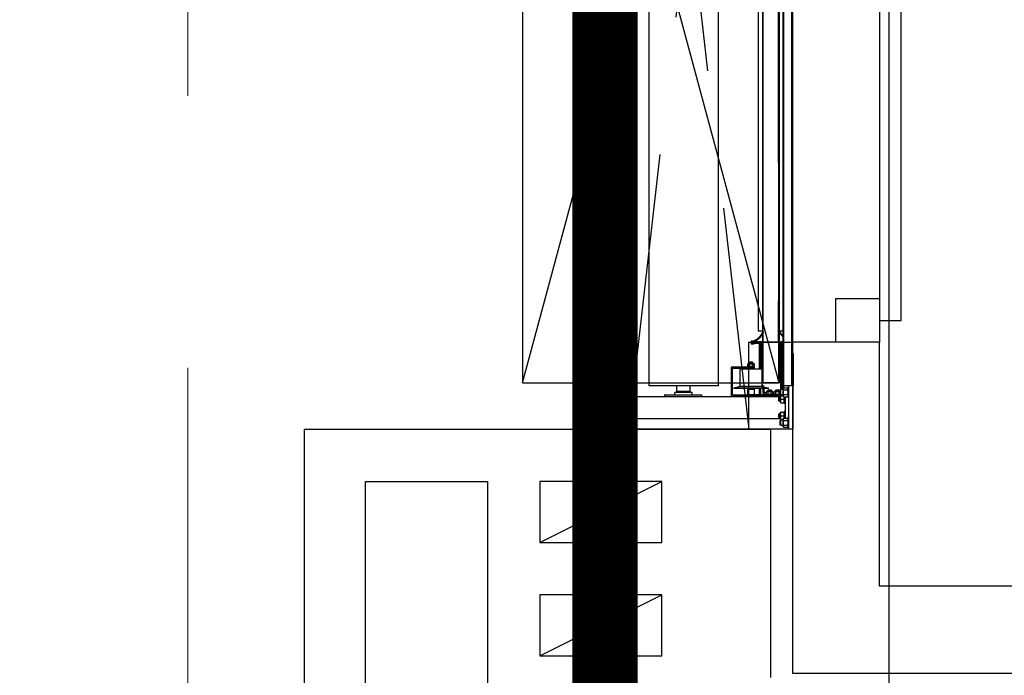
# Model space of a CAD drawing. Header units: centimetres. Extents: x -228435 to 111511, y -89367 to 428125.
# Tile 42 of 216: x -60534 to -58273, y 80335 to 81841. Entities that reach past the tile are written whole.
import ezdxf

# ---------------------------------------------------------------- set-up
doc = ezdxf.new("R2010")
doc.units = ezdxf.units.CM
doc.header["$LTSCALE"] = 50
for name, pattern in [('Balustrady$0$DASHED', [0.75, 0.5, -0.25]), ('DASHDOT2', [12.7, 6.35, -3.175, 0, -3.175]), ('DIVIDE', [31.75, 12.7, -6.35, 0, -6.35, 0, -6.35]), ('HIDDENX2', [19.05, 12.7, -6.35])]:
    doc.linetypes.add(name, pattern=pattern)
doc.layers.get('0').update_dxf_attribs({"color": 8})
for name, color, linetype in [('ARCH_ETAPOWANIE', 8, 'DIVIDE'), ('ARCH_INFO_OSIE_IST', 8, 'DASHDOT2'), ('ARCH_MUROWANE_IST', 8, 'Continuous'), ('ARCH_WIDOK_IST', 8, 'Continuous'), ('ARCH_ŚLUSARKA_DRZWI', 8, 'Continuous'), ('ARCH_ŚLUSARKA_DRZWI_IST', 8, 'Continuous'), ('ARCH_ŻELBET_IST', 8, 'Continuous'), ('Osie rzutów$0$ARCH_INFO_OSIE_OPISY_IST', 8, 'Continuous')]:
    doc.layers.add(name, color=color, linetype=linetype)

# ---------------------------------------------------------------- blocks, each defined once
blk = doc.blocks.new('BRAMA')
at = {"linetype": 'HIDDENX2', "extrusion": (0.906308, -2.77557e-15, 0.422618)}
for p, q in [((5926.96, 12820), (5926.96, 12600)), ((5942.86, 12820), (5942.86, 12600)), ((5957.71, 12820), (5957.71, 12600)), ((5957.91, 12820), (5957.91, 12600)), ((5959.71, 12820), (5959.71, 12600)), ((5959.91, 12820), (5959.91, 12600)), ((5956.76, 12819.16), (5956.76, 12600.67)), ((5956.86, 12819.16), (5956.86, 12600.67)), ((5957.7, 12810), (5957.7, 12610)), ((5959.91, 12810), (5959.91, 12610)), ((5952.06, 12807.5), (5952.06, 12612.5)), ((5953.06, 12807.77), (5953.06, 12612.23)), ((5953.16, 12807.58), (5953.16, 12612.42)), ((5953.06, 12612.5), (5952.06, 12612.5)), ((5953.06, 12611.85), (5953.06, 12600.67)), ((5953.16, 12612.04), (5953.16, 12600.67)), ((5956.89, 12612.5), (5956.86, 12612.5)), ((5957.7, 12612.5), (5957.03, 12612.5)), ((5950.46, 12610.17), (5950.46, 12609.64)), ((5950.46, 12609.64), (5951.16, 12609.64)), ((5950.76, 12610.22), (5950.51, 12610.22)), ((5950.66, 12609.77), (5950.66, 12609.97)), ((5951.16, 12609.74), (5950.66, 12609.77)), ((5951.02, 12609.78), (5951.02, 12609.98)), ((5951.02, 12609.98), (5952.22, 12609.98)), ((5951.02, 12609.78), (5952.32, 12609.78)), ((5951.02, 12609.73), (5951.02, 12609.78)), ((5952.22, 12609.78), (5951.02, 12609.78)), ((5952.33, 12609.73), (5951.02, 12609.73)), ((5951.16, 12609.64), (5951.16, 12609.74)), ((5952.87, 12610.07), (5951.33, 12610.11)), ((5952.38, 12603.83), (5952.38, 12609.68)), ((5952.42, 12609.68), (5952.42, 12603.83)), ((5952.42, 12603.83), (5952.42, 12609.58)), ((5952.62, 12609.58), (5952.62, 12603.83)), ((5952.66, 12609.97), (5952.66, 12607.55)), ((5952.96, 12607.55), (5952.96, 12609.97)), ((5957.21, 12609.97), (5957.21, 12607.55)), ((5957.21, 12609.97), (5957.51, 12609.97)), ((5957.51, 12607.55), (5957.51, 12609.97)), ((5957.71, 12610), (5957.7, 12610)), ((5957.7, 12610), (5957.71, 12610)), ((5957.7, 12599.1), (5957.7, 12610)), ((5957.71, 12610), (5957.7, 12610)), ((5957.7, 12610), (5957.7, 12599.1)), ((5957.71, 12610), (5957.7, 12610)), ((5957.7, 12610), (5957.7, 12599.1)), ((5959.91, 12610), (5959.91, 12610)), ((5959.91, 12610), (5959.91, 12610)), ((5959.91, 12610), (5959.91, 12608.3)), ((5959.91, 12608.3), (5959.91, 12610)), ((5959.91, 12610), (5959.91, 12610)), ((5959.91, 12608.3), (5959.91, 12610)), ((5959.91, 12610), (5959.91, 12610)), ((5952.77, 12607.27), (5952.86, 12607.18)), ((5952.86, 12607.18), (5952.86, 12605.55)), ((5953.07, 12607.4), (5952.99, 12607.48)), ((5953.16, 12605.55), (5953.16, 12607.18)), ((5957.01, 12607.18), (5957.01, 12605.55)), ((5957.18, 12607.48), (5957.1, 12607.4)), ((5957.31, 12607.18), (5957.39, 12607.27)), ((5957.31, 12605.55), (5957.31, 12607.18)), ((5957.51, 12608.08), (5957.7, 12608.08)), ((5957.51, 12599.1), (5957.51, 12608.08)), ((5959.91, 12608.3), (5959.91, 12608.3)), ((5959.91, 12608.3), (5959.91, 12608.3)), ((5959.91, 12608.3), (5959.91, 12608.3)), ((5959.91, 12607.38), (5960.11, 12607.38)), ((5959.91, 12600), (5959.91, 12607.38)), ((5960.11, 12607.38), (5960.11, 12600)), ((5949.8, 12605.04), (5949.7, 12605.01)), ((5949.7, 12604.42), (5949.7, 12605.01)), ((5949.8, 12605.04), (5949.89, 12605.04)), ((5949.89, 12605.04), (5950.45, 12605.04)), ((5950.13, 12605.43), (5950.05, 12605.35)), ((5950.85, 12605.35), (5950.05, 12605.35)), ((5950.05, 12605.04), (5950.05, 12605.35)), ((5950.08, 12604.42), (5950.08, 12605.01)), ((5950.78, 12605.43), (5950.13, 12605.43)), ((5950.45, 12605.04), (5951.02, 12605.04)), ((5950.78, 12605.43), (5950.85, 12605.35)), ((5950.83, 12604.42), (5950.83, 12605.01)), ((5950.85, 12605.04), (5950.85, 12605.35)), ((5951.02, 12605.04), (5951.1, 12605.04)), ((5951.1, 12605.04), (5951.2, 12605.01)), ((5951.2, 12604.42), (5951.2, 12605.01)), ((5952.66, 12605.18), (5952.66, 12603.83)), ((5952.86, 12605.55), (5952.77, 12605.47)), ((5952.96, 12603.55), (5952.96, 12605.18)), ((5952.99, 12605.25), (5953.07, 12605.34)), ((5957.1, 12605.34), (5957.18, 12605.25)), ((5957.21, 12605.18), (5957.21, 12603.55)), ((5957.39, 12605.47), (5957.31, 12605.55)), ((5957.51, 12603.55), (5957.51, 12605.18)), ((5945.85, 12604.23), (5945.85, 12597.58)), ((5950.03, 12604.23), (5945.85, 12604.23)), ((5946.15, 12597.88), (5946.15, 12603.93)), ((5950.03, 12603.93), (5946.15, 12603.93)), ((5952.95, 12603.83), (5947.95, 12603.83)), ((5947.95, 12599.83), (5947.95, 12603.83)), ((5949.65, 12604.23), (5949.65, 12604.39)), ((5951.25, 12604.23), (5949.65, 12604.23)), ((5949.65, 12603.83), (5949.65, 12603.93)), ((5949.8, 12604.39), (5949.7, 12604.42)), ((5949.89, 12604.39), (5949.8, 12604.39)), ((5950.45, 12604.39), (5949.89, 12604.39)), ((5950.03, 12604.23), (5950.03, 12603.93)), ((5950.05, 12604.23), (5950.03, 12604.23)), ((5950.87, 12603.93), (5950.03, 12603.93)), ((5950.05, 12604.03), (5950.05, 12604.23)), ((5950.85, 12604.03), (5950.05, 12604.03)), ((5950.15, 12603.93), (5950.15, 12604.03)), ((5951.02, 12604.39), (5950.45, 12604.39)), ((5950.75, 12603.93), (5950.75, 12604.03)), ((5950.87, 12604.23), (5950.85, 12604.23)), ((5950.85, 12604.03), (5950.85, 12604.23)), ((5951.25, 12604.23), (5950.87, 12604.23)), ((5950.87, 12603.93), (5950.87, 12604.23)), ((5951.25, 12603.93), (5950.87, 12603.93)), ((5951.1, 12604.39), (5951.02, 12604.39)), ((5951.1, 12604.39), (5951.2, 12604.42)), ((5951.25, 12604.23), (5951.25, 12604.39)), ((5951.25, 12603.93), (5951.25, 12604.23)), ((5951.25, 12603.83), (5951.25, 12603.93)), ((5952.95, 12599.83), (5952.95, 12603.83)), ((5953.07, 12603.4), (5952.99, 12603.48)), ((5953.16, 12601.55), (5953.16, 12603.18)), ((5957.01, 12603.18), (5957.01, 12601.55)), ((5957.18, 12603.48), (5957.1, 12603.4)), ((5957.31, 12603.18), (5957.39, 12603.27)), ((5957.31, 12601.55), (5957.31, 12603.18)), ((5952.96, 12600.26), (5952.96, 12601.18)), ((5953.31, 12599.84), (5952.96, 12600.26)), ((5952.99, 12601.25), (5953.07, 12601.34)), ((5953.16, 12600.67), (5953.06, 12600.67)), ((5953.26, 12600.67), (5953.16, 12600.67)), ((5956.66, 12600.67), (5953.26, 12600.67)), ((5956.76, 12600.67), (5956.66, 12600.67)), ((5956.86, 12600.67), (5956.76, 12600.67)), ((5957.1, 12601.34), (5957.18, 12601.25)), ((5957.21, 12601.18), (5957.21, 12599.1)), ((5957.39, 12601.47), (5957.31, 12601.55)), ((5957.51, 12599.1), (5957.51, 12601.18)), ((5913.01, 12595.9), (5913.01, 12597.9)), ((5913.31, 12597.9), (5913.01, 12597.9)), ((5913.31, 12592), (5913.31, 12598)), ((5913.31, 12598), (5914.11, 12598)), ((5914.11, 12598), (5914.91, 12598)), ((5914.11, 12598), (5914.11, 12592)), ((5914.91, 12598), (5914.91, 12597.5)), ((5942.86, 12600), (5926.96, 12600)), ((5930.66, 12597.5), (5930.66, 12597.88)), ((5930.71, 12597.93), (5939.11, 12597.93)), ((5936.91, 12598.43), (5932.91, 12598.43)), ((5932.91, 12597.93), (5932.91, 12598.43)), ((5933.41, 12598.68), (5933.16, 12598.43)), ((5933.41, 12598.68), (5933.41, 12600)), ((5936.41, 12598.68), (5933.41, 12598.68)), ((5936.41, 12598.68), (5936.41, 12600)), ((5936.41, 12598.68), (5936.66, 12598.43)), ((5936.91, 12597.93), (5936.91, 12598.43)), ((5939.16, 12597.5), (5939.16, 12597.88)), ((5946.15, 12597.88), (5950.03, 12597.88)), ((5947.95, 12599.83), (5946.45, 12599.43)), ((5954.45, 12599.43), (5946.45, 12599.43)), ((5946.45, 12599.33), (5946.45, 12599.43)), ((5954.45, 12599.33), (5946.45, 12599.33)), ((5952.95, 12599.83), (5947.95, 12599.83)), ((5951.25, 12599.17), (5949.65, 12599.17)), ((5949.65, 12597.93), (5949.65, 12599.17)), ((5951.25, 12597.93), (5949.65, 12597.93)), ((5949.7, 12597.88), (5949.65, 12597.93)), ((5949.7, 12599.17), (5949.7, 12599.33)), ((5950.87, 12597.88), (5950.03, 12597.88)), ((5950.03, 12597.88), (5950.03, 12597.58)), ((5950.15, 12597.88), (5950.15, 12597.78)), ((5950.75, 12597.88), (5950.75, 12597.78)), ((5950.87, 12597.58), (5950.87, 12597.88)), ((5955.16, 12597.88), (5950.87, 12597.88)), ((5951.2, 12599.17), (5951.2, 12599.33)), ((5951.2, 12597.88), (5951.25, 12597.93)), ((5951.25, 12597.93), (5951.25, 12599.17)), ((5952.38, 12597.88), (5952.38, 12599.33)), ((5952.42, 12599.33), (5952.42, 12597.88)), ((5952.42, 12597.88), (5952.42, 12599.33)), ((5952.62, 12599.33), (5952.62, 12597.88)), ((5952.95, 12599.83), (5954.45, 12599.43)), ((5953.11, 12599.33), (5953.11, 12598.57)), ((5953.41, 12598.57), (5953.41, 12599.33)), ((5953.95, 12598.37), (5953.61, 12598.37)), ((5953.61, 12598.07), (5953.95, 12598.07)), ((5953.85, 12598.04), (5955.55, 12598.04)), ((5953.85, 12597.88), (5953.85, 12598.04)), ((5954.05, 12598.69), (5953.95, 12598.66)), ((5953.95, 12598.07), (5953.95, 12598.66)), ((5954.05, 12598.04), (5953.95, 12598.07)), ((5954.05, 12598.69), (5954.14, 12598.69)), ((5954.14, 12598.69), (5954.7, 12598.69)), ((5954.4, 12599.08), (5954.3, 12598.98)), ((5955.1, 12598.98), (5954.3, 12598.98)), ((5954.3, 12598.69), (5954.3, 12598.98)), ((5954.33, 12598.07), (5954.33, 12598.66)), ((5954.4, 12599.08), (5955, 12599.08)), ((5954.45, 12599.33), (5954.45, 12599.43)), ((5954.7, 12598.69), (5955.27, 12598.69)), ((5955, 12599.08), (5955.1, 12598.98)), ((5955.08, 12598.07), (5955.08, 12598.66)), ((5955.1, 12598.69), (5955.1, 12598.98)), ((5955.16, 12597.88), (5955.16, 12597.58)), ((5957.7, 12597.88), (5955.16, 12597.88)), ((5955.27, 12598.69), (5955.35, 12598.69)), ((5955.35, 12598.69), (5955.45, 12598.66)), ((5955.35, 12598.04), (5955.45, 12598.07)), ((5955.45, 12598.07), (5955.45, 12598.66)), ((5955.75, 12598.37), (5955.45, 12598.37)), ((5955.45, 12598.07), (5955.75, 12598.07)), ((5955.55, 12597.88), (5955.55, 12598.04)), ((5955.65, 12598.04), (5957.11, 12598.04)), ((5955.65, 12597.88), (5955.65, 12598.04)), ((5955.85, 12598.69), (5955.75, 12598.66)), ((5955.75, 12598.07), (5955.75, 12598.66)), ((5955.85, 12598.04), (5955.75, 12598.07)), ((5955.85, 12598.69), (5955.94, 12598.69)), ((5955.94, 12598.69), (5956.5, 12598.69)), ((5956.2, 12599.08), (5956.1, 12598.98)), ((5956.9, 12598.98), (5956.1, 12598.98)), ((5956.1, 12598.69), (5956.1, 12598.98)), ((5956.13, 12598.07), (5956.13, 12598.66)), ((5956.2, 12599.08), (5956.8, 12599.08)), ((5956.5, 12598.69), (5957.07, 12598.69)), ((5956.8, 12599.08), (5956.9, 12598.98)), ((5956.88, 12598.07), (5956.88, 12598.66)), ((5956.9, 12598.69), (5956.9, 12598.98)), ((5957.07, 12598.69), (5957.11, 12598.69)), ((5957.11, 12598.01), (5957.11, 12599)), ((5957.21, 12599.1), (5957.21, 12597.91)), ((5957.21, 12599.1), (5957.26, 12599.1)), ((5957.26, 12597.91), (5957.21, 12597.91)), ((5957.26, 12599.1), (5957.26, 12599.1)), ((5957.78, 12599.1), (5957.26, 12599.1)), ((5957.26, 12597.9), (5957.26, 12597.91)), ((5957.78, 12597.9), (5957.26, 12597.9)), ((5957.35, 12597.88), (5957.35, 12597.9)), ((5957.7, 12597.75), (5957.7, 12597.9)), ((5957.7, 12597.9), (5957.7, 12597.75)), ((5957.7, 12597.9), (5957.7, 12597.75)), ((5957.7, 12597.88), (5957.7, 12597.75)), ((5957.91, 12600), (5957.71, 12600)), ((5957.78, 12599.4), (5957.88, 12599.54)), ((5957.78, 12599.4), (5957.78, 12599.3)), ((5957.78, 12599.27), (5957.78, 12599.3)), ((5957.78, 12599.27), (5957.78, 12598.53)), ((5957.78, 12598.47), (5957.78, 12598.53)), ((5957.78, 12598.47), (5957.78, 12597.74)), ((5957.88, 12599.54), (5958.75, 12599.54)), ((5957.88, 12599.02), (5958.75, 12599.02)), ((5957.88, 12597.98), (5958.75, 12597.98)), ((5957.9, 12600), (5957.9, 12599.54)), ((5957.9, 12599.54), (5957.9, 12600)), ((5957.9, 12599.54), (5957.9, 12600)), ((5958.11, 12600), (5957.91, 12600)), ((5959.11, 12600), (5958.11, 12600)), ((5958.86, 12599.4), (5958.75, 12599.54)), ((5958.86, 12599.7), (5958.86, 12598.5)), ((5959.11, 12599.7), (5958.86, 12599.7)), ((5958.86, 12598.5), (5958.86, 12597.3)), ((5959.11, 12590), (5959.11, 12600)), ((5960.11, 12600), (5959.11, 12600)), ((5960.11, 12590), (5960.11, 12600)), ((5911.91, 12596.9), (5911.91, 12597.4)), ((5911.91, 12597.4), (5912.21, 12597.4)), ((5911.91, 12596.4), (5911.91, 12596.9)), ((5911.91, 12596.4), (5912.21, 12596.4)), ((5912.21, 12597.72), (5912.23, 12597.75)), ((5912.21, 12597.72), (5912.21, 12596.19)), ((5912.21, 12596.19), (5912.21, 12596.08)), ((5912.21, 12596.08), (5912.23, 12596.05)), ((5912.31, 12597.75), (5912.91, 12597.75)), ((5912.31, 12596.9), (5912.91, 12596.9)), ((5912.31, 12596.05), (5912.91, 12596.05)), ((5913.01, 12597.72), (5912.99, 12597.75)), ((5913.01, 12596.08), (5912.99, 12596.05)), ((5913.31, 12595.9), (5913.01, 12595.9)), ((5914.11, 12597.5), (5957.21, 12597.5)), ((5914.91, 12597.7), (5915.81, 12597.7)), ((5915.91, 12597.6), (5915.91, 12597.5)), ((5945.85, 12597.58), (5950.03, 12597.58)), ((5950.05, 12597.58), (5950.03, 12597.58)), ((5950.05, 12597.78), (5950.85, 12597.78)), ((5950.05, 12597.78), (5950.05, 12597.5)), ((5950.85, 12597.78), (5950.85, 12597.5)), ((5950.87, 12597.58), (5950.85, 12597.58)), ((5955.16, 12597.58), (5950.87, 12597.58)), ((5952.38, 12597.5), (5952.38, 12597.58)), ((5952.42, 12597.58), (5952.42, 12597.5)), ((5957.21, 12597.58), (5952.47, 12597.58)), ((5956.81, 12597.3), (5956.91, 12597.4)), ((5956.81, 12596.5), (5956.81, 12597.3)), ((5956.81, 12596.5), (5956.91, 12596.4)), ((5956.91, 12597.4), (5956.91, 12596.4)), ((5957.21, 12597.4), (5956.91, 12597.4)), ((5957.21, 12596.4), (5956.91, 12596.4)), ((5957.21, 12597.72), (5957.23, 12597.75)), ((5957.21, 12597.72), (5957.21, 12596.19)), ((5957.21, 12596.19), (5957.21, 12596.08)), ((5957.21, 12596.08), (5957.23, 12596.05)), ((5957.31, 12597.75), (5957.78, 12597.75)), ((5957.31, 12596.9), (5957.91, 12596.9)), ((5957.31, 12596.05), (5957.91, 12596.05)), ((5957.78, 12597.71), (5957.78, 12597.74)), ((5957.78, 12597.71), (5957.78, 12597.6)), ((5957.78, 12597.6), (5957.88, 12597.46)), ((5957.88, 12597.46), (5958.75, 12597.46)), ((5958.01, 12596.08), (5957.99, 12596.05)), ((5958.01, 12595.9), (5958.01, 12597.46)), ((5958.31, 12595.9), (5958.01, 12595.9)), ((5958.31, 12592.54), (5958.31, 12597.46)), ((5958.86, 12597.6), (5958.75, 12597.46)), ((5959.11, 12597.3), (5958.86, 12597.3)), ((5911.91, 12593.1), (5911.91, 12593.6)), ((5911.91, 12593.6), (5912.21, 12593.6)), ((5912.21, 12593.92), (5912.23, 12593.95)), ((5912.21, 12593.92), (5912.21, 12592.39)), ((5912.31, 12593.95), (5912.91, 12593.95)), ((5913.01, 12593.92), (5912.99, 12593.95)), ((5913.01, 12592.1), (5913.01, 12594.1)), ((5913.31, 12594.1), (5913.01, 12594.1)), ((5956.81, 12593.5), (5956.91, 12593.6)), ((5956.81, 12592.7), (5956.81, 12593.5)), ((5956.91, 12593.6), (5956.91, 12592.6)), ((5957.21, 12593.6), (5956.91, 12593.6)), ((5957.21, 12593.92), (5957.23, 12593.95)), ((5957.21, 12593.92), (5957.21, 12592.39)), ((5957.31, 12593.95), (5957.91, 12593.95)), ((5958.01, 12593.92), (5957.99, 12593.95)), ((5958.01, 12592.54), (5958.01, 12594.1)), ((5958.31, 12594.1), (5958.01, 12594.1)), ((5911.91, 12592.6), (5911.91, 12593.1)), ((5911.91, 12592.6), (5912.21, 12592.6)), ((5912.21, 12592.39), (5912.21, 12592.28)), ((5912.21, 12592.28), (5912.23, 12592.25)), ((5912.31, 12593.1), (5912.91, 12593.1)), ((5912.31, 12592.25), (5912.91, 12592.25)), ((5913.01, 12592.28), (5912.99, 12592.25)), ((5913.31, 12592.1), (5913.01, 12592.1)), ((5913.31, 12592), (5914.11, 12592)), ((5914.11, 12592.5), (5957.21, 12592.5)), ((5914.11, 12592), (5914.91, 12592)), ((5914.91, 12592.5), (5914.91, 12592)), ((5914.91, 12592.3), (5915.81, 12592.3)), ((5915.91, 12592.5), (5915.91, 12592.4)), ((5956.81, 12592.7), (5956.91, 12592.6)), ((5957.21, 12592.6), (5956.91, 12592.6)), ((5957.11, 12591.01), (5957.11, 12592)), ((5957.21, 12592.39), (5957.21, 12592.28)), ((5957.21, 12592.28), (5957.23, 12592.25)), ((5957.21, 12592.1), (5957.21, 12590.91)), ((5957.21, 12592.1), (5957.26, 12592.1)), ((5957.26, 12592.1), (5957.26, 12592.1)), ((5957.78, 12592.1), (5957.26, 12592.1)), ((5957.31, 12593.1), (5957.91, 12593.1)), ((5957.31, 12592.25), (5957.78, 12592.25)), ((5957.78, 12592.4), (5957.88, 12592.54)), ((5957.78, 12592.4), (5957.78, 12592.3)), ((5957.78, 12592.27), (5957.78, 12592.3)), ((5957.78, 12592.27), (5957.78, 12591.53)), ((5957.78, 12591.47), (5957.78, 12591.53)), ((5957.78, 12591.47), (5957.78, 12590.74)), ((5957.88, 12592.54), (5958.75, 12592.54)), ((5957.88, 12592.02), (5958.75, 12592.02)), ((5958.86, 12592.4), (5958.75, 12592.54)), ((5958.86, 12592.7), (5958.86, 12591.5)), ((5959.11, 12592.7), (5958.86, 12592.7)), ((5958.86, 12591.5), (5958.86, 12590.3)), ((5957.26, 12590.91), (5957.21, 12590.91)), ((5957.26, 12590.9), (5957.26, 12590.91)), ((5957.78, 12590.9), (5957.26, 12590.9)), ((5957.78, 12590.71), (5957.78, 12590.74)), ((5957.78, 12590.71), (5957.78, 12590.6)), ((5957.78, 12590.6), (5957.88, 12590.46)), ((5957.88, 12590.98), (5958.75, 12590.98)), ((5957.88, 12590.46), (5958.75, 12590.46)), ((5958.86, 12590.6), (5958.75, 12590.46)), ((5959.11, 12590.3), (5958.86, 12590.3)), ((5960.11, 12590), (5959.11, 12590))]:
    blk.add_line(p, q, dxfattribs=at)
at = {"linetype": 'HIDDENX2'}
for p, q in [((5966.39, 12610), (5959.91, 12610)), ((5951.25, 12604.39), (5949.65, 12604.39))]:
    blk.add_line(p, q, dxfattribs=at)
blk.add_lwpolyline([(5956.86, 12819.16), (5897.91, 12819.16), (5897.91, 12600.67), (5956.86, 12600.67)], close=True, dxfattribs=at)
for points in [[(5956.86, 12600.67), (5897.91, 12819.16)], [(5897.91, 12600.67), (5956.86, 12819.16)]]:
    blk.add_lwpolyline(points, dxfattribs=at)
for centre, radius, start, end in [((5949.54, 12613.94), 3.92, 288.1799, 335.1123), ((5949.81, 12613.66), 3.72, 294.2059, 338.9998), ((5953.18, 12612.32), 0.1, 0, 199.245), ((5956.96, 12612.43), 0.1, 303.7934, 197.8457), ((5961.21, 12614.85), 4.99, 209.4335, 225.3), ((5961.5, 12615.32), 5.38, 213.5956, 225.1233), ((5950.51, 12610.17), 0.05, 90, 180), ((5951.66, 12600.23), 9.78, 84.1331, 95.8669), ((5951.33, 12610.18), 0.075, 90, 270), ((5952.22, 12609.58), 0.4, 0, 90), ((5952.22, 12609.58), 0.2, 0, 90), ((5952.32, 12609.68), 0.1, 0, 90), ((5952.33, 12609.68), 0.05, 360, 90), ((5952.86, 12609.97), 0.1, 0, 84.7188), ((5957.31, 12609.97), 0.1, 96.2345, 180), ((5958.61, 12598.07), 12.07, 94.2943, 96.2345), ((5958.71, 12599.9), 10.14, 95.6843, 96.7998), ((5953.06, 12607.55), 0.4, 180, 225), ((5953.06, 12607.55), 0.1, 180, 225), ((5952.86, 12607.18), 0.3, 0, 45), ((5957.31, 12607.18), 0.298, 134.866, 180.134), ((5957.11, 12607.55), 0.1, 315, 0), ((5957.11, 12607.55), 0.4, 315, 0), ((5953.06, 12605.18), 0.4, 135, 180), ((5953.06, 12605.18), 0.101, 135.1605, 179.8395), ((5952.86, 12605.55), 0.3, 315, 0), ((5957.31, 12605.55), 0.3, 180, 225), ((5957.11, 12605.18), 0.1, 0, 45), ((5957.11, 12605.18), 0.4, 0, 45), ((5953.06, 12603.55), 0.1, 180, 225), ((5952.86, 12603.18), 0.3, 0, 45), ((5957.31, 12603.18), 0.3, 135, 180), ((5957.11, 12603.55), 0.1, 315, 0), ((5957.11, 12603.55), 0.4, 315, 0), ((5953.06, 12601.18), 0.1, 135, 180), ((5952.86, 12601.55), 0.3, 315, 0), ((5957.31, 12601.55), 0.3, 180, 225), ((5957.11, 12601.18), 0.1, 0, 45), ((5957.11, 12601.18), 0.4, 0, 45), ((5930.71, 12597.88), 0.05, 90, 180), ((5939.11, 12597.88), 0.05, 0, 90), ((5953.61, 12598.57), 0.5, 180, 270), ((5953.01, 12599.58), 0.4, 18.7937, 40), ((5953.61, 12598.57), 0.2, 180, 270), ((5957.31, 12597.98), 0.2, 330, 338.7153), ((5957.31, 12597.98), 0.4, 345.5225, 349.5428), ((5915.81, 12597.6), 0.1, 0, 90), ((5952.82, 12597.78), 0.4, 210, 222.9611), ((5915.81, 12592.4), 0.1, 270, 0)]:
    blk.add_arc(centre, radius, start, end, dxfattribs=at)
for points, weights in [([(5949.89, 12605.04), (5949.8, 12605.04), (5949.7, 12605.01)], [1, 1.0379548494, 1]), ([(5950.08, 12605.01), (5949.98, 12605.04), (5949.89, 12605.04)], [1, 1.0379548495, 1]), ([(5950.45, 12605.04), (5950.28, 12605.04), (5950.08, 12605.01)], [1, 1.0379548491, 1]), ([(5950.83, 12605.01), (5950.63, 12605.04), (5950.45, 12605.04)], [1, 1.03795484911, 1]), ([(5951.02, 12605.04), (5950.93, 12605.04), (5950.83, 12605.01)], [1, 1.03795484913, 1]), ([(5951.2, 12605.01), (5951.1, 12605.04), (5951.02, 12605.04)], [1, 1.03795484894, 1]), ([(5949.7, 12604.42), (5949.8, 12604.39), (5949.89, 12604.39)], [1, 1.03795484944, 1]), ([(5949.89, 12604.39), (5949.98, 12604.39), (5950.08, 12604.42)], [1, 1.03795484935, 1]), ([(5950.08, 12604.42), (5950.28, 12604.39), (5950.45, 12604.39)], [1, 1.03795484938, 1]), ([(5950.45, 12604.39), (5950.63, 12604.39), (5950.83, 12604.42)], [1, 1.0379548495, 1]), ([(5950.83, 12604.42), (5950.93, 12604.39), (5951.02, 12604.39)], [1, 1.03795484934, 1]), ([(5951.02, 12604.39), (5951.1, 12604.39), (5951.2, 12604.42)], [1, 1.03795484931, 1]), ([(5954.14, 12598.69), (5954.05, 12598.69), (5953.95, 12598.66)], [1, 1.0379548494, 1]), ([(5953.95, 12598.07), (5954.05, 12598.04), (5954.14, 12598.04)], [1, 1.03795484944, 1]), ([(5954.33, 12598.66), (5954.23, 12598.69), (5954.14, 12598.69)], [1, 1.0379548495, 1]), ([(5954.14, 12598.04), (5954.23, 12598.04), (5954.33, 12598.07)], [1, 1.03795484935, 1]), ([(5954.7, 12598.69), (5954.53, 12598.69), (5954.33, 12598.66)], [1, 1.0379548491, 1]), ([(5954.33, 12598.07), (5954.53, 12598.04), (5954.7, 12598.04)], [1, 1.03795484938, 1]), ([(5955.08, 12598.66), (5954.88, 12598.69), (5954.7, 12598.69)], [1, 1.03795484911, 1]), ([(5954.7, 12598.04), (5954.88, 12598.04), (5955.08, 12598.07)], [1, 1.0379548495, 1]), ([(5955.27, 12598.69), (5955.18, 12598.69), (5955.08, 12598.66)], [1, 1.03795484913, 1]), ([(5955.08, 12598.07), (5955.18, 12598.04), (5955.27, 12598.04)], [1, 1.03795484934, 1]), ([(5955.45, 12598.66), (5955.35, 12598.69), (5955.27, 12598.69)], [1, 1.03795484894, 1]), ([(5955.27, 12598.04), (5955.35, 12598.04), (5955.45, 12598.07)], [1, 1.03795484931, 1]), ([(5955.94, 12598.69), (5955.85, 12598.69), (5955.75, 12598.66)], [1, 1.0379548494, 1]), ([(5955.75, 12598.07), (5955.85, 12598.04), (5955.94, 12598.04)], [1, 1.03795484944, 1]), ([(5956.13, 12598.66), (5956.03, 12598.69), (5955.94, 12598.69)], [1, 1.0379548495, 1]), ([(5955.94, 12598.04), (5956.03, 12598.04), (5956.13, 12598.07)], [1, 1.03795484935, 1]), ([(5956.5, 12598.69), (5956.33, 12598.69), (5956.13, 12598.66)], [1, 1.0379548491, 1]), ([(5956.13, 12598.07), (5956.33, 12598.04), (5956.5, 12598.04)], [1, 1.03795484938, 1]), ([(5956.88, 12598.66), (5956.68, 12598.69), (5956.5, 12598.69)], [1, 1.03795484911, 1]), ([(5956.5, 12598.04), (5956.68, 12598.04), (5956.88, 12598.07)], [1, 1.0379548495, 1]), ([(5957.07, 12598.69), (5956.98, 12598.69), (5956.88, 12598.66)], [1, 1.03795484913, 1]), ([(5956.88, 12598.07), (5956.98, 12598.04), (5957.07, 12598.04)], [1, 1.03795484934, 1]), ([(5957.11, 12598.68), (5957.09, 12598.69), (5957.07, 12598.69)], [1.01344979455, 1.00873534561, 1]), ([(5957.07, 12598.04), (5957.09, 12598.04), (5957.11, 12598.04)], [1, 1.00873534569, 1.01344979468]), ([(5957.11, 12599), (5957.15, 12599.04), (5957.21, 12599.1)], [1, 1.00423799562, 1]), ([(5957.21, 12597.91), (5957.15, 12597.96), (5957.11, 12598.01)], [1, 1.00423801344, 1]), ([(5957.78, 12599.3), (5957.78, 12599.41), (5957.88, 12599.54)], [1, 1.03360010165, 1.0000000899]), ([(5957.88, 12599.02), (5957.78, 12599.15), (5957.78, 12599.27)], [1, 1.0336001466, 1]), ([(5957.78, 12598.53), (5957.78, 12598.76), (5957.88, 12599.02)], [1, 1.03360147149, 1]), ([(5957.88, 12597.98), (5957.78, 12598.25), (5957.78, 12598.47)], [1, 1.03360147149, 1]), ([(5957.78, 12597.74), (5957.78, 12597.85), (5957.88, 12597.98)], [1, 1.0336001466, 1]), ([(5958.75, 12599.54), (5958.85, 12599.41), (5958.86, 12599.3)], [1.0000000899, 1.03360010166, 1]), ([(5958.86, 12599.27), (5958.85, 12599.15), (5958.75, 12599.02)], [1, 1.03360014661, 1]), ([(5958.75, 12599.02), (5958.85, 12598.76), (5958.86, 12598.53)], [1, 1.03360147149, 1]), ([(5958.86, 12598.47), (5958.85, 12598.25), (5958.75, 12597.98)], [1, 1.03360147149, 1]), ([(5958.75, 12597.98), (5958.85, 12597.85), (5958.86, 12597.74)], [1, 1.03360014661, 1]), ([(5912.31, 12596.9), (5912.16, 12597.33), (5912.31, 12597.75)], [1, 1.15470053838, 1]), ([(5912.31, 12597.75), (5912.23, 12597.75), (5912.23, 12597.75)], [1, 1.07735026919, 1.07735026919]), ([(5912.31, 12596.05), (5912.16, 12596.48), (5912.31, 12596.9)], [1, 1.15470053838, 1]), ([(5912.23, 12596.05), (5912.23, 12596.05), (5912.31, 12596.05)], [1.07735026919, 1.07735026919, 1]), ([(5912.99, 12597.75), (5912.99, 12597.75), (5912.91, 12597.75)], [1.07735026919, 1.07735026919, 1]), ([(5912.91, 12597.75), (5913.06, 12597.33), (5912.91, 12596.9)], [1, 1.15470053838, 1]), ([(5912.91, 12596.9), (5913.06, 12596.48), (5912.91, 12596.05)], [1, 1.15470053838, 1]), ([(5912.91, 12596.05), (5912.99, 12596.05), (5912.99, 12596.05)], [1, 1.07735026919, 1.07735026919]), ([(5957.31, 12596.9), (5957.16, 12597.33), (5957.31, 12597.75)], [1, 1.15470053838, 1]), ([(5957.31, 12597.75), (5957.23, 12597.75), (5957.23, 12597.75)], [1, 1.07735026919, 1.07735026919]), ([(5957.31, 12596.05), (5957.16, 12596.48), (5957.31, 12596.9)], [1, 1.15470053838, 1]), ([(5957.23, 12596.05), (5957.23, 12596.05), (5957.31, 12596.05)], [1.07735026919, 1.07735026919, 1]), ([(5957.88, 12597.46), (5957.78, 12597.6), (5957.78, 12597.71)], [1.0000000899, 1.03360010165, 1]), ([(5957.98, 12597.46), (5958.01, 12597.2), (5957.91, 12596.9)], [1.06834055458, 1.10374920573, 1]), ([(5957.91, 12596.9), (5958.06, 12596.48), (5957.91, 12596.05)], [1, 1.15470053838, 1]), ([(5957.91, 12596.05), (5957.99, 12596.05), (5957.99, 12596.05)], [1, 1.07735026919, 1.07735026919]), ([(5958.86, 12597.71), (5958.85, 12597.6), (5958.75, 12597.46)], [1, 1.03360010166, 1.0000000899]), ([(5912.31, 12593.1), (5912.16, 12593.53), (5912.31, 12593.95)], [1, 1.15470053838, 1]), ([(5912.31, 12593.95), (5912.23, 12593.95), (5912.23, 12593.95)], [1, 1.07735026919, 1.07735026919]), ([(5912.99, 12593.95), (5912.99, 12593.95), (5912.91, 12593.95)], [1.07735026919, 1.07735026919, 1]), ([(5912.91, 12593.95), (5913.06, 12593.53), (5912.91, 12593.1)], [1, 1.15470053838, 1]), ([(5957.31, 12593.1), (5957.16, 12593.53), (5957.31, 12593.95)], [1, 1.15470053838, 1]), ([(5957.31, 12593.95), (5957.23, 12593.95), (5957.23, 12593.95)], [1, 1.07735026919, 1.07735026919]), ([(5957.99, 12593.95), (5957.99, 12593.95), (5957.91, 12593.95)], [1.07735026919, 1.07735026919, 1]), ([(5957.91, 12593.95), (5958.06, 12593.53), (5957.91, 12593.1)], [1, 1.15470053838, 1]), ([(5912.31, 12592.25), (5912.16, 12592.68), (5912.31, 12593.1)], [1, 1.15470053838, 1]), ([(5912.23, 12592.25), (5912.23, 12592.25), (5912.31, 12592.25)], [1.07735026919, 1.07735026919, 1]), ([(5912.91, 12593.1), (5913.06, 12592.68), (5912.91, 12592.25)], [1, 1.15470053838, 1]), ([(5912.91, 12592.25), (5912.99, 12592.25), (5912.99, 12592.25)], [1, 1.07735026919, 1.07735026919]), ([(5957.11, 12592), (5957.15, 12592.04), (5957.21, 12592.1)], [1, 1.00423799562, 1]), ([(5957.31, 12592.25), (5957.16, 12592.68), (5957.31, 12593.1)], [1, 1.15470053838, 1]), ([(5957.23, 12592.25), (5957.23, 12592.25), (5957.31, 12592.25)], [1.07735026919, 1.07735026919, 1]), ([(5957.78, 12592.3), (5957.78, 12592.41), (5957.88, 12592.54)], [1, 1.03360010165, 1.0000000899]), ([(5957.88, 12592.02), (5957.78, 12592.15), (5957.78, 12592.27)], [1, 1.0336001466, 1]), ([(5957.78, 12591.53), (5957.78, 12591.76), (5957.88, 12592.02)], [1, 1.03360147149, 1]), ([(5957.88, 12590.98), (5957.78, 12591.25), (5957.78, 12591.47)], [1, 1.03360147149, 1]), ([(5957.91, 12593.1), (5958.01, 12592.8), (5957.98, 12592.54)], [1, 1.10374920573, 1.06834055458]), ([(5958.75, 12592.54), (5958.85, 12592.41), (5958.86, 12592.3)], [1.0000000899, 1.03360010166, 1]), ([(5958.86, 12592.27), (5958.85, 12592.15), (5958.75, 12592.02)], [1, 1.03360014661, 1]), ([(5958.75, 12592.02), (5958.85, 12591.76), (5958.86, 12591.53)], [1, 1.03360147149, 1]), ([(5958.86, 12591.47), (5958.85, 12591.25), (5958.75, 12590.98)], [1, 1.03360147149, 1]), ([(5957.21, 12590.91), (5957.15, 12590.96), (5957.11, 12591.01)], [1, 1.00423801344, 1]), ([(5957.78, 12590.74), (5957.78, 12590.85), (5957.88, 12590.98)], [1, 1.0336001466, 1]), ([(5957.88, 12590.46), (5957.78, 12590.6), (5957.78, 12590.71)], [1.0000000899, 1.03360010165, 1]), ([(5958.75, 12590.98), (5958.85, 12590.85), (5958.86, 12590.74)], [1, 1.03360014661, 1]), ([(5958.86, 12590.71), (5958.85, 12590.6), (5958.75, 12590.46)], [1, 1.03360010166, 1.0000000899])]:
    blk.add_rational_spline(points, weights, degree=2, dxfattribs=at)
blk = doc.blocks.new('Osie rzutów')
at = {"layer": 'ARCH_INFO_OSIE_IST', "ltscale": 10}
for p, q in [((6260.29, 12255), (6260.06, 15006.6)), ((6200, 12255), (6200, 14934.6))]:
    blk.add_line(p, q, dxfattribs=at)

msp = doc.modelspace()

# ---------------------------------------------------------------- linework, layer by layer
at = {"linetype": 'Balustrady$0$DASHED', "lineweight": 20, "ltscale": 50, "elevation": -5670}
msp.add_lwpolyline([(-60148.44509, 103381.54967), (-52512.19391, 103381.54967), (-52512.19391, 76041.09133), (-60148.44509, 76041.09133)], close=True, dxfattribs=at)
at = {"layer": 'ARCH_ETAPOWANIE', "ltscale": 10, "const_width": 150, "elevation": 630}
msp.add_lwpolyline([(-32748.04041, 102637.86797), (-71890, 102620.1903), (-71740, 89900), (-59190, 89900), (-59190, 71200), (-71590, 71200), (-71590, 58800), (-65060, 58800), (-65060, 57540), (-63050, 57540), (-63050, -5675.91583)], dxfattribs=at)
at = {"layer": 'ARCH_MUROWANE_IST', "ltscale": 4, "elevation": 630}
for points in [[(-59880, 80190), (-59880, 80900), (-58810, 80900), (-58810, 80330)], [(-59460, 80780), (-59460, 79860), (-59740, 79860), (-59740, 80190), (-59740, 80780), (-59460, 80780)]]:
    msp.add_lwpolyline(points, dxfattribs=at)
for points in [[(-59340, 80640), (-59060, 80640), (-59060, 80780), (-59340, 80780)], [(-59340, 80380), (-59060, 80380), (-59060, 80520), (-59340, 80520)]]:
    msp.add_lwpolyline(points, close=True, dxfattribs=at)
at = {"layer": 'ARCH_WIDOK_IST'}
for p, q in [((-58760, 83100, 630), (-58760, 81100, 630)), ((-58560, 83100, 630), (-58560, 81100, 630)), ((-59340, 80640, 630), (-59060, 80780, 630)), ((-59340, 80380, 630), (-59060, 80520, 630))]:
    msp.add_line(p, q, dxfattribs=at)
at = {"layer": 'ARCH_ŚLUSARKA_DRZWI', "linetype": 'HIDDENX2', "lineweight": -3}
for p, q in [((-59135.73311, 80900, 630), (-58860, 83300, 630)), ((-59135.73311, 83300, 630), (-58860, 80900, 630))]:
    msp.add_line(p, q, dxfattribs=at)
at = {"layer": 'ARCH_ŚLUSARKA_DRZWI', "linetype": 'HIDDENX2', "lineweight": -3, "elevation": 630}
msp.add_lwpolyline([(-58860, 80900), (-59135.73311, 80900), (-59135.73311, 83300), (-58860, 83300)], dxfattribs=at)
msp.add_lwpolyline([(-58827.5, 83100), (-58792.5, 83100), (-58792.5, 81100), (-58827.5, 81100)], close=True, dxfattribs=at)
at = {"layer": 'ARCH_ŚLUSARKA_DRZWI', "linetype": 'Continuous', "lineweight": -3, "elevation": 630}
msp.add_lwpolyline([(-58760, 81100), (-58760, 80900), (-58860, 80900), (-58860, 81100)], close=True, dxfattribs=at)
at = {"layer": 'ARCH_ŚLUSARKA_DRZWI_IST', "elevation": 630}
for points in [[(-58510, 81150), (-58510, 82100), (-58560, 82100), (-58560, 81150)], [(-58560, 81200), (-58560, 81100), (-58660, 81100), (-58660, 81200)]]:
    msp.add_lwpolyline(points, close=True, dxfattribs=at)
at = {"layer": 'ARCH_ŻELBET_IST', "elevation": 630}
msp.add_lwpolyline([(-55130, 83100), (-55130, 80540), (-58560, 80540), (-58560, 81100), (-58760, 81100), (-58760, 80340), (-54930, 80340), (-54930, 83100)], dxfattribs=at)

# ---------------------------------------------------------------- block references
at = {"layer": 'ARCH_ŚLUSARKA_DRZWI', "xscale": 10, "yscale": 10, "zscale": 10}
msp.add_blockref('BRAMA', (-118359.07716, -45000, 630), dxfattribs=at)
at = {"layer": 'Osie rzutów$0$ARCH_INFO_OSIE_OPISY_IST', "xscale": 10, "yscale": 10, "zscale": 10}
msp.add_blockref('Osie rzutów', (-121140, -45000, 630), dxfattribs=at)

doc.saveas('drawing.dxf')
